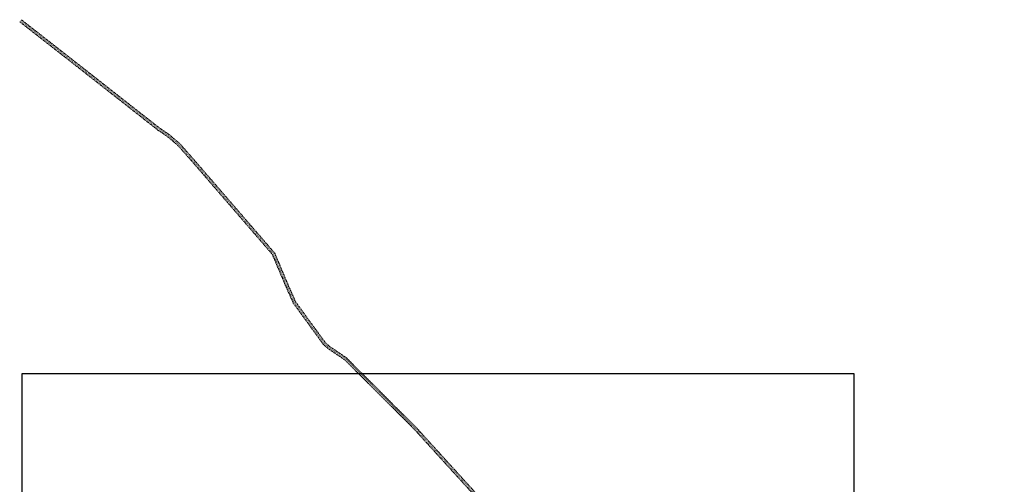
# Model space of a CAD drawing. Header units: metres. Extents: x -3 to 311477, y 0 to 754107.
# Tile 79 of 82: x 153505 to 157457, y 377401 to 379266. Entities that reach past the tile are written whole.
import ezdxf

# ---------------------------------------------------------------- set-up
doc = ezdxf.new("R2010")
doc.units = ezdxf.units.M
doc.linetypes.add('DASHED2', pattern=[0.375, 0.25, -0.125])
doc.layers.add('D_KLE_BUISLEIDING GEVAARLIJKE INHOUD_PPS PIPELINES', color=7, linetype='Continuous')
doc.layers.add('waterlopen', color=7, linetype='Continuous', true_color=0xbfefff)

msp = doc.modelspace()

# ---------------------------------------------------------------- linework, layer by layer
at = {"layer": 'D_KLE_BUISLEIDING GEVAARLIJKE INHOUD_PPS PIPELINES', "linetype": 'DASHED2', "ltscale": 10, "flags": 128}
for points in [[(153505.5, 379257.8), (153715.8, 379093.4), (154058.7, 378824.2), (154100.3, 378795.7), (154140.8, 378760.9), (154196.9, 378697.5), (154519.1, 378324.5), (154570.9, 378202.1), (154603, 378129.3), (154723.4, 377963.9), (154742.9, 377946.2), (154809.3, 377901.6), (154981.6, 377729.5), (155087.1, 377624.4), (155398.5, 377282.1), (155468.8, 377206.5), (155557, 377109.8), (155671.5, 377099.1), (155678.4, 377093), (155722.2, 377042.6), (155954.7, 376773.5), (156115.3, 376587.1), (156268.8, 376407.7), (156293.3, 376369.9), (156597.7, 375824.9), (156850.9, 375370.7), (157074.9, 374970.2), (157060.8, 374807.7), (157048.1, 374661.5), (157051, 374638.4), (157064.3, 374575.1), (157150.8, 374227.5), (157160.3, 374162.5), (157222.8, 373787.5), (157252, 373622.1), (157263.9, 373554.9), (157273.2, 373511.8), (157265.6, 373010.2), (157265.3, 372921.1), (157288.8, 372741.1), (157248.3, 372679.3), (157321.9, 372547.8), (157345.2, 372370), (157395.4, 371938), (157411.8, 371834), (157419.8, 371793.9), (157433.9, 371724.3), (157463, 371640.1), (157501.1, 371520.7), (157614.7, 371561), (158238, 371780.7), (158798.5, 371978.4), (158801.7, 371979.5), (158819.8, 371970.9), (158856.9, 371958), (158968.9, 371997.5), (159010.6, 372034.2), (159040.7, 372040.1), (159102.9, 372048.9), (159215.9, 371961.5), (159253.5, 371924.8), (159300.9, 371845), (159626.3, 371294.8), (159760.5, 371078.4), (159784.8, 371049.6), (159810.4, 370865.4), (159931.9, 370828.4), (160203.2, 370745.4), (160261.7, 370757.2), (160468.2, 370679.5), (160537, 370654.2), (160667.6, 370602.6), (160698.4, 370592.5), (160784.6, 370599.8), (160993.6, 370520.4), (161279.8, 370411), (161404.8, 370355)], [(153511.6, 379265.7), (153721.9, 379101.3), (154064.7, 378832.3), (154106.4, 378803.6), (154147.9, 378768), (154204.4, 378704), (154527.7, 378329.9), (154580.1, 378206.1), (154611.7, 378134.3), (154730.9, 377970.7), (154749.1, 377954.1), (154815.6, 377909.4), (154988.6, 377736.5), (155094.4, 377631.3), (155405.9, 377288.9), (155476.2, 377213.3), (155561.8, 377119.4), (155675.8, 377108.8), (155685.5, 377100), (155729.8, 377049.1), (155962.3, 376780), (156122.9, 376593.6), (156276.8, 376413.7), (156301.8, 376375.1), (156606.4, 375829.8), (156859.7, 375375.6), (157085.1, 374972.4), (157070.8, 374806.8), (157058.1, 374661.7), (157060.9, 374640), (157074, 374577.3), (157160.6, 374229.5), (157170.2, 374164.1), (157232.7, 373789.2), (157261.9, 373623.9), (157273.7, 373556.8), (157283.2, 373512.8), (157275.6, 373010.1), (157275.3, 372921.8), (157299.2, 372738.7), (157260, 372678.9), (157331.6, 372551), (157355.1, 372371.3), (157405.3, 371939.4), (157421.6, 371835.8), (157429.6, 371795.9), (157443.6, 371727), (157472.5, 371643.2), (157507.5, 371533.6), (157611.4, 371570.4), (158234.7, 371790.1), (158795.1, 371987.8), (158802.2, 371990.4), (158823.6, 371980.2), (158856.8, 371968.6), (158963.7, 372006.3), (159006, 372043.5), (159039.1, 372050), (159105.7, 372059.4), (159222.5, 371969.1), (159261.4, 371931), (159309.5, 371850.1), (159634.8, 371300), (159768.6, 371084.3), (159794.3, 371053.9), (159819.4, 370873.1), (159934.8, 370837.9), (160203.7, 370755.7), (160262.5, 370767.5), (160471.7, 370688.9), (160540.6, 370663.5), (160671, 370612), (160699.5, 370602.6), (160786, 370609.9), (160997.2, 370529.8), (161283.6, 370420.2), (161408.9, 370364.2)]]:
    msp.add_lwpolyline(points, dxfattribs=at)
at = {"layer": 'D_KLE_BUISLEIDING GEVAARLIJKE INHOUD_PPS PIPELINES', "const_width": 1.5}
msp.add_lwpolyline([(153508.5, 379261.8), (153718.8, 379097.4), (154061.7, 378828.3), (154103.4, 378799.6), (154144.3, 378764.5), (154200.6, 378700.7), (154523.4, 378327.2), (154575.5, 378204.1), (154607.3, 378131.8), (154727.1, 377967.3), (154746, 377950.2), (154812.5, 377905.5), (154985.1, 377733), (155090.7, 377627.9), (155402.2, 377285.5)], dxfattribs=at)
at = {"layer": 'waterlopen'}
msp.add_lwpolyline([(153515.4, 377845.4), (156852.8, 377845.4), (156852.8, 375189.5), (153515.4, 375189.5)], close=True, dxfattribs=at)

doc.saveas('drawing.dxf')
